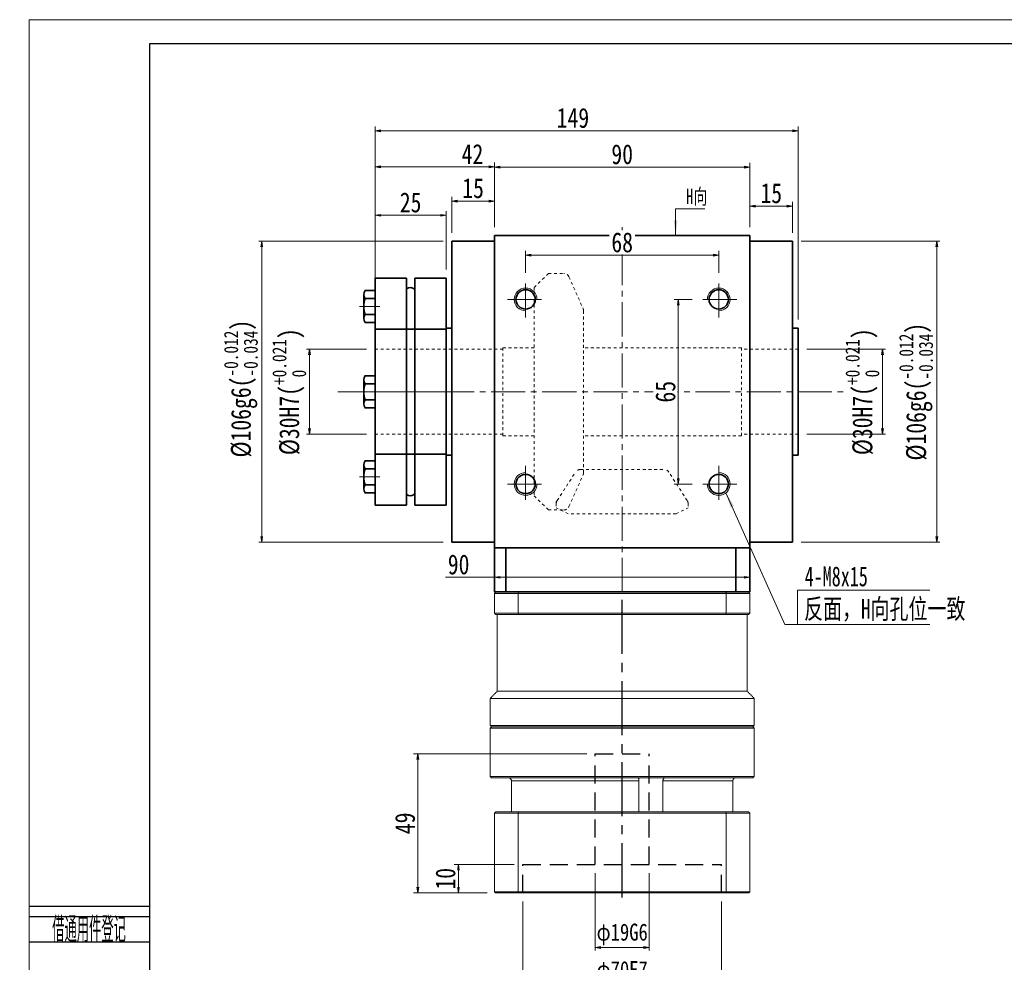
# Model space of a CAD drawing. Header units: millimetres. Extents: x -34 to 692, y -32 to 472.
# Tile 2 of 3: x -34 to 313, y 140 to 472. Entities that reach past the tile are written whole.
import ezdxf
from ezdxf.enums import TextEntityAlignment as Align

# ---------------------------------------------------------------- set-up
doc = ezdxf.new("R2010")
doc.units = ezdxf.units.MM
doc.set_wipeout_variables(frame=1)
for name, pattern in [('CENTER2', [28.575, 19.05, -3.175, 3.175, -3.175]), ('DASHED2', [9.525, 6.35, -3.175]), ('点画线', [18, 12, -2, 2, -2]), ('虚线', [2, 1, -1])]:
    doc.linetypes.add(name, pattern=pattern)
for name, color, linetype in [('2细线层', 4, 'Continuous'), ('3中心线层', 1, 'CENTER2'), ('4虚线层', 6, 'DASHED2'), ('6文字层', 3, 'Continuous')]:
    doc.layers.add(name, color=color, linetype=linetype)
for name, color, linetype, lineweight in [('EB0', 7, 'Continuous', 35), ('中心线层', 1, '点画线', 18), ('图框_外框线', 7, 'Continuous', 18), ('尺寸线层', 3, 'Continuous', 18), ('粗实线层', 7, 'Continuous', 35), ('虚线层', 6, '虚线', 18)]:
    doc.layers.add(name, color=color, linetype=linetype, lineweight=lineweight)
doc.styles.add('PC_TEXTSTYLE', font='ISOCP.SHX', dxfattribs={"width": 0.707, "bigfont": 'GBCBIG.SHX'})
doc.styles.get("Standard").update_dxf_attribs({"font": 'SimSun.ttf'})
doc.styles.add('宋体', font='SimSun.ttf', dxfattribs={"width": 0.8})
doc.styles.add('标准', font='txt', dxfattribs={"width": 0.667})
doc.dimstyles.new('A水平标注$0', dxfattribs={"dimtxt": 3.5, "dimasz": 2, "dimexe": 1.5, "dimexo": 3, "dimgap": 1.1, "dimtad": 1, "dimtoh": 1, "dimdec": 4, "dimdsep": 46, "dimtxsty": '宋体', "dimblk": 'OPEN', "dimcen": 3, "dimclrd": 3, "dimclre": 3, "dimclrt": 6, "dimadec": 0, "dimazin": 0, "dimtm": 1e-09, "dimtfac": 1, "dimtdec": 4, "dimtix": 1, "dimtmove": 0, "dimatfit": 3, "dimldrblk": 'OPEN', "dimfxl": 0, "dimlwd": 13, "dimlwe": 13, "dimarcsym": 0})
doc.dimstyles.new('D直径标注φ25', dxfattribs={"dimtxt": 3.5, "dimasz": 2, "dimexe": 1, "dimexo": 3, "dimtad": 1, "dimtoh": 1, "dimdec": 1, "dimdsep": 46, "dimtxsty": '宋体', "dimblk": 'OPEN', "dimcen": 3, "dimclrd": 3, "dimclre": 3, "dimclrt": 130, "dimadec": 0, "dimazin": 0, "dimtm": 1e-09, "dimtfac": 1, "dimtdec": 1, "dimtmove": 0, "dimatfit": 0, "dimldrblk": 'OPEN', "dimfxl": 0, "dimlwd": 13, "dimlwe": 13, "dimarcsym": 0})

# ---------------------------------------------------------------- blocks, each defined once
blk = doc.blocks.new('*X6')
at = {"layer": '中心线层', "linetype": '点画线', "lineweight": 18}
blk.add_line((-5.5, 0), (1.6, 0), dxfattribs=at)
at = {"layer": '粗实线层'}
for p, q in [((-4, 4.23), (-4, -4.23)), ((-3.57, 5.65), (0, 5.65)), ((0, 5.65), (0, -5.65)), ((0, 3.5), (0, -3.5)), ((-4, 0), (-4, -3.5)), ((-3.57, 2.82), (0, 2.82)), ((0, -2.82), (-3.57, -2.82)), ((-3.57, -5.65), (0, -5.65))]:
    blk.add_line(p, q, dxfattribs=at)
for centre, radius, start, end in [((-1.48, 4.23), 2.52, 145.8762, 214.1238), ((5, 0), 9.02, 161.76, 198.24), ((-1.48, -4.23), 2.52, 145.8762, 214.1238)]:
    blk.add_arc(centre, radius, start, end, dxfattribs=at)
blk = doc.blocks.new('343gh_1')
at = {"layer": '粗实线层'}
for p, q in [((-14, 40), (-25, 40)), ((-14, 40), (-14, -40)), ((-11, 40), (-11, -40)), ((0, 40), (-11, 40)), ((0, -40), (0, 40)), ((-25, -40), (-14, -40)), ((-11, -40), (0, -40))]:
    blk.add_line(p, q, dxfattribs=at)
at = {"layer": '粗实线层', "color": 6, "linetype": '虚线', "lineweight": 18}
for p, q in [((-25, 22), (0, 22)), ((-25, -22), (0, -22))]:
    blk.add_line(p, q, dxfattribs=at)
at = {"layer": '粗实线层'}
for centre, start, end in [((-12.61, 34.48), 43.1173, 129.3024), ((-12.61, -34.48), 230.6976, 316.8827)]:
    blk.add_arc(centre, 2.2, start, end, dxfattribs=at)
blk.add_wipeout([(-25, 0), (-25, 0.82), (-25, 2.82), (-25, 5.65), (-28.57, 5.65), (-28.57, 5.65), (-28.89, 4.97), (-29, 4.23), (-29, 4.23), (-29, 0.82), (-29, 0.6), (-29, 0.6), (-29.02, 0), (-29.02, 0), (-29.02, 0), (-29, -0.6), (-29, -0.6), (-29, -4.23), (-29, -4.23), (-28.89, -4.97), (-28.57, -5.65), (-28.57, -5.65), (-25, -5.65), (-25, -2.82)]).dxf.layer = '粗实线层'
at = {"layer": '中心线层'}
blk.add_line((2.67, 0), (-28, 0), dxfattribs=at)
at = {"layer": '粗实线层'}
blk.add_line((-25, 40), (-25, -40), dxfattribs=at)
blk.add_blockref('*X6', (-25, 0), dxfattribs=at)
for points in [[(-25, 30), (-25, 30.82), (-25, 32.82), (-25, 35.65), (-28.57, 35.65), (-28.57, 35.65), (-28.89, 34.97), (-29, 34.23), (-29, 34.23), (-29, 30.82), (-29, 30.6), (-29, 30.6), (-29.02, 30), (-29.02, 30), (-29.02, 30), (-29, 29.4), (-29, 29.4), (-29, 25.77), (-29, 25.77), (-28.89, 25.03), (-28.57, 24.35), (-28.57, 24.35), (-25, 24.35), (-25, 27.18)], [(-25, -30), (-25, -29.18), (-25, -27.18), (-25, -24.35), (-28.57, -24.35), (-28.57, -24.35), (-28.89, -25.03), (-29, -25.77), (-29, -25.77), (-29, -29.18), (-29, -29.4), (-29, -29.4), (-29.02, -30), (-29.02, -30), (-29.02, -30), (-29, -30.6), (-29, -30.6), (-29, -34.23), (-29, -34.23), (-28.89, -34.97), (-28.57, -35.65), (-28.57, -35.65), (-25, -35.65), (-25, -32.82)]]:
    blk.add_wipeout(points).dxf.layer = '粗实线层'
for p in [(-25, 30), (-25, -30)]:
    blk.add_blockref('*X6', p, dxfattribs=at)
blk = doc.blocks.new('_Open')
at = {"color": 0, "linetype": 'ByBlock', "lineweight": -2}
for p, q in [((-1, 0.17), (0, 0)), ((-1, -0.17), (0, 0)), ((0, 0), (-1, 0))]:
    blk.add_line(p, q, dxfattribs=at)
blk = doc.blocks.new('*D11')
at = {"layer": 'Defpoints', "color": 0, "transparency": 16777216}
for p in [(212, 388.93), (144, 379.77), (212, 379.77)]:
    blk.add_point(p, dxfattribs=at)
at = {"layer": '尺寸线层', "color": 3, "lineweight": 13, "transparency": 16777216}
for p, q in [((144, 382.77), (144, 390.43)), ((146, 388.93), (210, 388.93)), ((212, 382.77), (212, 390.43))]:
    blk.add_line(p, q, dxfattribs=at)
at = {"layer": '尺寸线层', "color": 3, "lineweight": 13, "transparency": 16777216, "xscale": 2, "yscale": 2, "zscale": 2, "rotation": 180}
blk.add_blockref('_Open', (144, 388.93), dxfattribs=at)
at = {"layer": '尺寸线层', "color": 3, "lineweight": 13, "transparency": 16777216, "xscale": 2, "yscale": 2, "zscale": 2}
blk.add_blockref('_Open', (212, 388.93), dxfattribs=at)
at = {"layer": '尺寸线层', "color": 6, "transparency": 16777216, "insert": (178, 393.43), "char_height": 7, "attachment_point": 5, "style": '宋体', "bg_fill": 3, "box_fill_scale": 1.1, "bg_fill_color": 256, "bg_fill_true_color": 13158600, "bg_fill_transparency": 0}
blk.add_mtext('68', dxfattribs=at)
blk = doc.blocks.new('*D12')
at = {"layer": 'Defpoints', "color": 0, "transparency": 16777216}
for p in [(205.6, 373.37), (197.76, 308.37), (205.6, 308.37)]:
    blk.add_point(p, dxfattribs=at)
at = {"layer": '尺寸线层', "color": 3, "lineweight": 13, "transparency": 16777216}
for p, q in [((202.6, 373.37), (196.26, 373.37)), ((197.76, 371.37), (197.76, 310.37)), ((202.6, 308.37), (196.26, 308.37))]:
    blk.add_line(p, q, dxfattribs=at)
at = {"layer": '尺寸线层', "color": 3, "lineweight": 13, "transparency": 16777216, "xscale": 2, "yscale": 2, "zscale": 2}
for p, rotation in [((197.76, 373.37), 90), ((197.76, 308.37), 270)]:
    blk.add_blockref('_Open', p, dxfattribs=dict(at, rotation=rotation))
at = {"layer": '尺寸线层', "color": 6, "transparency": 16777216, "insert": (193.26, 340.87), "char_height": 7, "attachment_point": 5, "rotation": 90, "style": '宋体', "bg_fill": 3, "box_fill_scale": 1.1, "bg_fill_color": 256, "bg_fill_true_color": 13158600, "bg_fill_transparency": 0}
blk.add_mtext('65', dxfattribs=at)
blk = doc.blocks.new('*D13')
at = {"layer": 'Defpoints', "color": 0, "transparency": 16777216}
for p in [(238, 393.87), (238, 287.87), (288.81, 287.87)]:
    blk.add_point(p, dxfattribs=at)
at = {"layer": '尺寸线层', "color": 3, "lineweight": 13, "transparency": 16777216}
for p, q in [((241, 393.87), (289.81, 393.87)), ((288.81, 391.87), (288.81, 289.87)), ((241, 287.87), (289.81, 287.87))]:
    blk.add_line(p, q, dxfattribs=at)
at = {"layer": '尺寸线层', "color": 3, "lineweight": 13, "transparency": 16777216, "xscale": 2, "yscale": 2, "zscale": 2}
for p, rotation in [((288.81, 393.87), 90), ((288.81, 287.87), 270)]:
    blk.add_blockref('_Open', p, dxfattribs=dict(at, rotation=rotation))
at = {"layer": '尺寸线层', "color": 130, "transparency": 16777216, "insert": (281.48, 340.87), "char_height": 7, "attachment_point": 5, "rotation": 90, "style": '宋体'}
blk.add_mtext('{\\A1;\\A1;%%C106g6({\\H0.707107x;\\S-0.012^ -0.034;})}', dxfattribs=at)
blk = doc.blocks.new('*D14')
at = {"layer": 'Defpoints', "color": 0, "transparency": 16777216}
for p in [(91, 355.87), (67.85, 325.87), (91, 325.87)]:
    blk.add_point(p, dxfattribs=at)
at = {"layer": '尺寸线层', "color": 3, "lineweight": 13, "transparency": 16777216}
for p, q in [((88, 355.87), (66.85, 355.87)), ((67.85, 353.87), (67.85, 327.87)), ((88, 325.87), (66.85, 325.87))]:
    blk.add_line(p, q, dxfattribs=at)
at = {"layer": '尺寸线层', "color": 3, "lineweight": 13, "transparency": 16777216, "xscale": 2, "yscale": 2, "zscale": 2}
for p, rotation in [((67.85, 355.87), 90), ((67.85, 325.87), 270)]:
    blk.add_blockref('_Open', p, dxfattribs=dict(at, rotation=rotation))
at = {"layer": '尺寸线层', "color": 130, "transparency": 16777216, "insert": (60.74, 340.87), "char_height": 7, "attachment_point": 5, "rotation": 90, "style": '宋体'}
blk.add_mtext('{\\A1;\\A1;%%C30H7({\\H0.707107x;\\S+0.021^  0;})}', dxfattribs=at)
blk = doc.blocks.new('*D15')
at = {"layer": 'Defpoints', "color": 0, "transparency": 16777216}
for p in [(118, 393.87), (51.05, 287.87), (118, 287.87)]:
    blk.add_point(p, dxfattribs=at)
at = {"layer": '尺寸线层', "color": 3, "lineweight": 13, "transparency": 16777216}
for p, q in [((115, 393.87), (50.05, 393.87)), ((51.05, 391.87), (51.05, 289.87)), ((115, 287.87), (50.05, 287.87))]:
    blk.add_line(p, q, dxfattribs=at)
at = {"layer": '尺寸线层', "color": 3, "lineweight": 13, "transparency": 16777216, "xscale": 2, "yscale": 2, "zscale": 2}
for p, rotation in [((51.05, 393.87), 90), ((51.05, 287.87), 270)]:
    blk.add_blockref('_Open', p, dxfattribs=dict(at, rotation=rotation))
at = {"layer": '尺寸线层', "color": 130, "transparency": 16777216, "insert": (43.72, 341.95), "char_height": 7, "attachment_point": 5, "rotation": 90, "style": '宋体'}
blk.add_mtext('{\\A1;\\A1;%%C106g6({\\H0.707107x;\\S-0.012^ -0.034;})}', dxfattribs=at)
blk = doc.blocks.new('*D16')
at = {"layer": 'Defpoints', "color": 0, "transparency": 16777216}
for p in [(223, 419.96), (133, 395.87), (223, 395.87)]:
    blk.add_point(p, dxfattribs=at)
at = {"layer": '尺寸线层', "color": 3, "lineweight": 13, "transparency": 16777216}
for p, q in [((133, 398.87), (133, 421.46)), ((135, 419.96), (221, 419.96)), ((223, 398.87), (223, 421.46))]:
    blk.add_line(p, q, dxfattribs=at)
at = {"layer": '尺寸线层', "color": 3, "lineweight": 13, "transparency": 16777216, "xscale": 2, "yscale": 2, "zscale": 2, "rotation": 180}
blk.add_blockref('_Open', (133, 419.96), dxfattribs=at)
at = {"layer": '尺寸线层', "color": 3, "lineweight": 13, "transparency": 16777216, "xscale": 2, "yscale": 2, "zscale": 2}
blk.add_blockref('_Open', (223, 419.96), dxfattribs=at)
at = {"layer": '尺寸线层', "color": 6, "transparency": 16777216, "insert": (178, 424.46), "char_height": 7, "attachment_point": 5, "style": '宋体', "bg_fill": 3, "box_fill_scale": 1.1, "bg_fill_color": 256, "bg_fill_true_color": 13158600, "bg_fill_transparency": 0}
blk.add_mtext('90', dxfattribs=at)
blk = doc.blocks.new('*D17')
at = {"layer": 'Defpoints', "color": 0, "transparency": 16777216}
for p in [(238, 406.24), (223, 395.87), (238, 393.87)]:
    blk.add_point(p, dxfattribs=at)
at = {"layer": '尺寸线层', "color": 3, "lineweight": 13, "transparency": 16777216}
for p, q in [((223, 398.87), (223, 407.74)), ((225, 406.24), (236, 406.24)), ((238, 396.87), (238, 407.74))]:
    blk.add_line(p, q, dxfattribs=at)
at = {"layer": '尺寸线层', "color": 3, "lineweight": 13, "transparency": 16777216, "xscale": 2, "yscale": 2, "zscale": 2, "rotation": 180}
blk.add_blockref('_Open', (223, 406.24), dxfattribs=at)
at = {"layer": '尺寸线层', "color": 3, "lineweight": 13, "transparency": 16777216, "xscale": 2, "yscale": 2, "zscale": 2}
blk.add_blockref('_Open', (238, 406.24), dxfattribs=at)
at = {"layer": '尺寸线层', "color": 6, "transparency": 16777216, "insert": (230.5, 410.74), "char_height": 7, "attachment_point": 5, "style": '宋体', "bg_fill": 3, "box_fill_scale": 1.1, "bg_fill_color": 256, "bg_fill_true_color": 13158600, "bg_fill_transparency": 0}
blk.add_mtext('15', dxfattribs=at)
blk = doc.blocks.new('*D18')
at = {"layer": 'Defpoints', "color": 0, "transparency": 16777216}
for p in [(118, 408), (133, 395.87), (118, 393.87)]:
    blk.add_point(p, dxfattribs=at)
at = {"layer": '尺寸线层', "color": 3, "lineweight": 13, "transparency": 16777216}
for p, q in [((118, 396.87), (118, 409.5)), ((133, 398.87), (133, 409.5)), ((131, 408), (120, 408))]:
    blk.add_line(p, q, dxfattribs=at)
at = {"layer": '尺寸线层', "color": 3, "lineweight": 13, "transparency": 16777216, "xscale": 2, "yscale": 2, "zscale": 2, "rotation": 180}
blk.add_blockref('_Open', (118, 408), dxfattribs=at)
at = {"layer": '尺寸线层', "color": 3, "lineweight": 13, "transparency": 16777216, "xscale": 2, "yscale": 2, "zscale": 2}
blk.add_blockref('_Open', (133, 408), dxfattribs=at)
at = {"layer": '尺寸线层', "color": 6, "transparency": 16777216, "insert": (125.5, 412.5), "char_height": 7, "attachment_point": 5, "style": '宋体', "bg_fill": 3, "box_fill_scale": 1.1, "bg_fill_color": 256, "bg_fill_true_color": 13158600, "bg_fill_transparency": 0}
blk.add_mtext('15', dxfattribs=at)
blk = doc.blocks.new('*D19')
at = {"layer": 'Defpoints', "color": 0, "transparency": 16777216}
for p in [(91, 420.07), (133, 395.87), (91, 363.27)]:
    blk.add_point(p, dxfattribs=at)
at = {"layer": '尺寸线层', "color": 3, "lineweight": 13, "transparency": 16777216}
for p, q in [((91, 366.27), (91, 421.57)), ((131, 420.07), (93, 420.07)), ((133, 398.87), (133, 421.57))]:
    blk.add_line(p, q, dxfattribs=at)
at = {"layer": '尺寸线层', "color": 3, "lineweight": 13, "transparency": 16777216, "xscale": 2, "yscale": 2, "zscale": 2, "rotation": 180}
blk.add_blockref('_Open', (91, 420.07), dxfattribs=at)
at = {"layer": '尺寸线层', "color": 3, "lineweight": 13, "transparency": 16777216, "xscale": 2, "yscale": 2, "zscale": 2}
blk.add_blockref('_Open', (133, 420.07), dxfattribs=at)
at = {"layer": '尺寸线层', "color": 6, "transparency": 16777216, "insert": (125.28, 424.57), "char_height": 7, "attachment_point": 5, "style": '宋体', "bg_fill": 3, "box_fill_scale": 1.1, "bg_fill_color": 256, "bg_fill_true_color": 13158600, "bg_fill_transparency": 0}
blk.add_mtext('42', dxfattribs=at)
blk = doc.blocks.new('*D20')
at = {"layer": 'Defpoints', "color": 0, "transparency": 16777216}
for p in [(91, 432.76), (91, 363.27), (240, 363.27)]:
    blk.add_point(p, dxfattribs=at)
at = {"layer": '尺寸线层', "color": 3, "lineweight": 13, "transparency": 16777216}
for p, q in [((91, 366.27), (91, 434.26)), ((240, 366.27), (240, 434.26)), ((238, 432.76), (93, 432.76))]:
    blk.add_line(p, q, dxfattribs=at)
at = {"layer": '尺寸线层', "color": 3, "lineweight": 13, "transparency": 16777216, "xscale": 2, "yscale": 2, "zscale": 2, "rotation": 180}
blk.add_blockref('_Open', (91, 432.76), dxfattribs=at)
at = {"layer": '尺寸线层', "color": 3, "lineweight": 13, "transparency": 16777216, "xscale": 2, "yscale": 2, "zscale": 2}
blk.add_blockref('_Open', (240, 432.76), dxfattribs=at)
at = {"layer": '尺寸线层', "color": 6, "transparency": 16777216, "insert": (160.65, 437.26), "char_height": 7, "attachment_point": 5, "style": '宋体', "bg_fill": 3, "box_fill_scale": 1.1, "bg_fill_color": 256, "bg_fill_true_color": 13158600, "bg_fill_transparency": 0}
blk.add_mtext('149', dxfattribs=at)
blk = doc.blocks.new('*X7')
at = {"layer": '尺寸线层', "linetype": 'Continuous'}
blk.add_hatch(color=0, dxfattribs=at).paths.add_polyline_path([(-1.02, -9.39), (-1.69, -3.99), (-0.34, -3.99)], flags=0)
at = {"layer": '尺寸线层', "color": 0, "linetype": 'Continuous'}
blk.add_line((-1.02, -9.39), (-1.02, 0), dxfattribs=at)
at = {"layer": '尺寸线层', "color": 0}
for p, q in [((-1.02, 0), (0, 0)), ((0, 0), (9.3, 0)), ((0, 0), (0, 0))]:
    blk.add_line(p, q, dxfattribs=at)
at = {"layer": '尺寸线层', "color": 0, "insert": (2.7, 1.08), "char_height": 5.4, "width": 13.1923, "attachment_point": 7, "line_spacing_factor": 1.15057, "style": '标准'}
blk.add_mtext('\\T1.1;H向', dxfattribs=at)
blk = doc.blocks.new('*D24')
at = {"layer": 'Defpoints', "color": 0, "transparency": 16777216}
for p in [(133, 279.32), (223, 276.86), (223, 275.51)]:
    blk.add_point(p, dxfattribs=at)
at = {"layer": '尺寸线层', "color": 3, "lineweight": 13, "transparency": 16777216}
for p, q in [((133, 275.51), (115.77, 275.51)), ((133, 276.32), (133, 274.01)), ((221, 275.51), (135, 275.51)), ((223, 273.86), (223, 274.01))]:
    blk.add_line(p, q, dxfattribs=at)
at = {"layer": '尺寸线层', "color": 3, "lineweight": 13, "transparency": 16777216, "xscale": 2, "yscale": 2, "zscale": 2, "rotation": 180}
blk.add_blockref('_Open', (133, 275.51), dxfattribs=at)
at = {"layer": '尺寸线层', "color": 3, "lineweight": 13, "transparency": 16777216, "xscale": 2, "yscale": 2, "zscale": 2}
blk.add_blockref('_Open', (223, 275.51), dxfattribs=at)
at = {"layer": '尺寸线层', "color": 6, "transparency": 16777216, "insert": (120.4, 280.01), "char_height": 7, "attachment_point": 5, "style": '宋体'}
blk.add_mtext('90', dxfattribs=at)
blk = doc.blocks.new('*D25')
at = {"layer": 'Defpoints', "color": 0, "transparency": 16777216}
for p in [(116, 402.99), (91, 380.87), (116, 380.87)]:
    blk.add_point(p, dxfattribs=at)
at = {"layer": '尺寸线层', "color": 3, "lineweight": 13, "transparency": 16777216}
for p, q in [((91, 383.87), (91, 404.49)), ((93, 402.99), (114, 402.99)), ((116, 383.87), (116, 404.49))]:
    blk.add_line(p, q, dxfattribs=at)
at = {"layer": '尺寸线层', "color": 3, "lineweight": 13, "transparency": 16777216, "xscale": 2, "yscale": 2, "zscale": 2, "rotation": 180}
blk.add_blockref('_Open', (91, 402.99), dxfattribs=at)
at = {"layer": '尺寸线层', "color": 3, "lineweight": 13, "transparency": 16777216, "xscale": 2, "yscale": 2, "zscale": 2}
blk.add_blockref('_Open', (116, 402.99), dxfattribs=at)
at = {"layer": '尺寸线层', "color": 6, "transparency": 16777216, "insert": (103.5, 407.49), "char_height": 7, "attachment_point": 5, "style": '宋体', "bg_fill": 3, "box_fill_scale": 1.1, "bg_fill_color": 256, "bg_fill_true_color": 13158600, "bg_fill_transparency": 0}
blk.add_mtext('25', dxfattribs=at)
blk = doc.blocks.new('*D26')
at = {"layer": 'Defpoints', "color": 0, "transparency": 16777216}
for p in [(240, 355.87), (240, 325.87), (269.67, 325.87)]:
    blk.add_point(p, dxfattribs=at)
at = {"layer": '尺寸线层', "color": 3, "lineweight": 13, "transparency": 16777216}
for p, q in [((243, 355.87), (270.67, 355.87)), ((269.67, 353.87), (269.67, 327.87)), ((243, 325.87), (270.67, 325.87))]:
    blk.add_line(p, q, dxfattribs=at)
at = {"layer": '尺寸线层', "color": 3, "lineweight": 13, "transparency": 16777216, "xscale": 2, "yscale": 2, "zscale": 2}
for p, rotation in [((269.67, 355.87), 90), ((269.67, 325.87), 270)]:
    blk.add_blockref('_Open', p, dxfattribs=dict(at, rotation=rotation))
at = {"layer": '尺寸线层', "color": 130, "transparency": 16777216, "insert": (262.57, 340.87), "char_height": 7, "attachment_point": 5, "rotation": 90, "style": '宋体'}
blk.add_mtext('{\\A1;\\A1;%%C30H7({\\H0.707107x;\\S+0.021^  0;})}', dxfattribs=at)
blk = doc.blocks.new('*D35')
at = {"color": 3, "lineweight": 13, "transparency": 16777216}
for p, q in [((143, 161.37), (143, 130.92)), ((213, 161.37), (213, 130.92)), ((145, 131.92), (211, 131.92))]:
    blk.add_line(p, q, dxfattribs=at)
at = {"layer": 'Defpoints', "color": 0, "transparency": 16777216}
for p in [(143, 164.37), (213, 164.37), (213, 131.92)]:
    blk.add_point(p, dxfattribs=at)
at = {"color": 3, "lineweight": 13, "transparency": 16777216, "xscale": 2, "yscale": 2, "zscale": 2, "rotation": 180}
blk.add_blockref('_Open', (143, 131.92), dxfattribs=at)
at = {"color": 3, "lineweight": 13, "transparency": 16777216, "xscale": 2, "yscale": 2, "zscale": 2}
blk.add_blockref('_Open', (213, 131.92), dxfattribs=at)
at = {"color": 130, "transparency": 16777216, "insert": (178, 136.55), "char_height": 6, "attachment_point": 5, "style": '宋体'}
blk.add_mtext('φ70E7', dxfattribs=at)
blk = doc.blocks.new('*D36')
at = {"color": 3, "lineweight": 13, "transparency": 16777216}
for p, q in [((168.5, 171.37), (168.5, 144.12)), ((187.5, 171.37), (187.5, 144.12)), ((170.5, 145.12), (185.5, 145.12))]:
    blk.add_line(p, q, dxfattribs=at)
at = {"layer": 'Defpoints', "color": 0, "transparency": 16777216}
for p in [(168.5, 174.37), (187.5, 174.37), (187.5, 145.12)]:
    blk.add_point(p, dxfattribs=at)
at = {"color": 3, "lineweight": 13, "transparency": 16777216, "xscale": 2, "yscale": 2, "zscale": 2, "rotation": 180}
blk.add_blockref('_Open', (168.5, 145.12), dxfattribs=at)
at = {"color": 3, "lineweight": 13, "transparency": 16777216, "xscale": 2, "yscale": 2, "zscale": 2}
blk.add_blockref('_Open', (187.5, 145.12), dxfattribs=at)
at = {"color": 130, "transparency": 16777216, "insert": (178, 149.76), "char_height": 6, "attachment_point": 5, "style": '宋体'}
blk.add_mtext('φ19G6', dxfattribs=at)
blk = doc.blocks.new('*D37')
at = {"layer": 'Defpoints', "color": 0, "transparency": 16777216}
for p in [(143, 174.37), (120.3, 164.37), (133.4, 164.37)]:
    blk.add_point(p, dxfattribs=at)
at = {"layer": '粗实线层', "color": 3, "lineweight": 13, "transparency": 16777216}
for p, q in [((140, 174.37), (118.8, 174.37)), ((120.3, 172.37), (120.3, 166.37)), ((130.4, 164.37), (118.8, 164.37))]:
    blk.add_line(p, q, dxfattribs=at)
at = {"layer": '粗实线层', "color": 3, "lineweight": 13, "transparency": 16777216, "xscale": 2, "yscale": 2, "zscale": 2}
for p, rotation in [((120.3, 174.37), 90), ((120.3, 164.37), 270)]:
    blk.add_blockref('_Open', p, dxfattribs=dict(at, rotation=rotation))
at = {"layer": '粗实线层', "color": 6, "transparency": 16777216, "insert": (115.8, 169.37), "char_height": 7, "attachment_point": 5, "rotation": 90, "style": '宋体', "bg_fill": 3, "box_fill_scale": 1.1, "bg_fill_color": 256, "bg_fill_true_color": 13158600, "bg_fill_transparency": 0}
blk.add_mtext('10', dxfattribs=at)
blk = doc.blocks.new('*D38')
at = {"layer": 'Defpoints', "color": 0, "transparency": 16777216}
for p in [(168.5, 213.37), (106.05, 164.37), (133.4, 164.37)]:
    blk.add_point(p, dxfattribs=at)
at = {"layer": '粗实线层', "color": 3, "lineweight": 13, "transparency": 16777216}
for p, q in [((165.5, 213.37), (104.55, 213.37)), ((106.05, 211.37), (106.05, 166.37)), ((130.4, 164.37), (104.55, 164.37))]:
    blk.add_line(p, q, dxfattribs=at)
at = {"layer": '粗实线层', "color": 3, "lineweight": 13, "transparency": 16777216, "xscale": 2, "yscale": 2, "zscale": 2}
for p, rotation in [((106.05, 213.37), 90), ((106.05, 164.37), 270)]:
    blk.add_blockref('_Open', p, dxfattribs=dict(at, rotation=rotation))
at = {"layer": '粗实线层', "color": 6, "transparency": 16777216, "insert": (101.55, 188.87), "char_height": 7, "attachment_point": 5, "rotation": 90, "style": '宋体', "bg_fill": 3, "box_fill_scale": 1.1, "bg_fill_color": 256, "bg_fill_true_color": 13158600, "bg_fill_transparency": 0}
blk.add_mtext('49', dxfattribs=at)

msp = doc.modelspace()

# ---------------------------------------------------------------- hatches: boundary and pattern name
at = {"layer": '尺寸线层', "linetype": 'Continuous'}
msp.add_hatch(color=0, dxfattribs=at).paths.add_polyline_path([(214.5531, 305.29303), (217.37108, 300.63743), (216.13838, 300.08702)], flags=0)

# ---------------------------------------------------------------- linework, layer by layer
at = {"color": 7, "linetype": 'Continuous', "lineweight": 15}
for p, q in [((132.99844, 269.87214), (141.40609, 269.87214)), ((132.99844, 262.87214), (132.99844, 269.87214)), ((141.58416, 270.37214), (133.49844, 270.37214)), ((141.40609, 269.87214), (214.59079, 269.87214)), ((141.40609, 269.87214), (141.40609, 262.87214)), ((214.41272, 270.37214), (141.58416, 270.37214)), ((222.49844, 270.37214), (214.41272, 270.37214)), ((214.59079, 269.87214), (222.99844, 269.87214)), ((214.59079, 262.87214), (214.59079, 269.87214)), ((222.99844, 269.87214), (222.99844, 262.87214)), ((141.40609, 262.87214), (132.99844, 262.87214)), ((133.49844, 262.37214), (141.58416, 262.37214)), ((214.59079, 262.87214), (141.40609, 262.87214)), ((141.58416, 262.37214), (214.41272, 262.37214)), ((214.41272, 262.37214), (222.49844, 262.37214)), ((222.99844, 262.87214), (214.59079, 262.87214)), ((224.49844, 232.87214), (131.49844, 232.87214)), ((221.99844, 235.37214), (133.99844, 235.37214)), ((224.49844, 223.37214), (131.49844, 223.37214)), ((131.49844, 222.37214), (177.99844, 222.37214)), ((177.99844, 222.87214), (131.99844, 222.87214)), ((131.99844, 222.87214), (223.99844, 222.87214)), ((223.99844, 222.87214), (177.99844, 222.87214)), ((177.99844, 222.37214), (224.49844, 222.37214)), ((224.49844, 205.37214), (131.49844, 205.37214)), ((131.99844, 204.87214), (223.99844, 204.87214)), ((138.99767, 203.87214), (183.82687, 203.87214)), ((138.99767, 192.87214), (138.99767, 203.87214)), ((183.82687, 203.87214), (183.82687, 192.87214)), ((192.35829, 192.87214), (192.35829, 203.87214)), ((192.35829, 203.87214), (216.99921, 203.87214)), ((216.99921, 203.87214), (216.99921, 192.87214)), ((132.99844, 192.47214), (141.40609, 192.47214)), ((132.99844, 192.47214), (132.99844, 164.77214)), ((141.54847, 192.87214), (133.39844, 192.87214)), ((141.40609, 192.47214), (141.40609, 164.77214)), ((141.40609, 192.47214), (214.59079, 192.47214)), ((214.44841, 192.87214), (141.54847, 192.87214)), ((222.59844, 192.87214), (214.44841, 192.87214)), ((214.59079, 192.47214), (214.59079, 164.77214)), ((214.59079, 192.47214), (222.99844, 192.47214)), ((222.99844, 192.47214), (222.99844, 164.77214)), ((141.40609, 164.77214), (132.99844, 164.77214)), ((133.39844, 164.37214), (141.54847, 164.37214)), ((214.59079, 164.77214), (141.40609, 164.77214)), ((141.54847, 164.37214), (214.44841, 164.37214)), ((214.44841, 164.37214), (222.59844, 164.37214)), ((222.99844, 164.77214), (214.59079, 164.77214))]:
    msp.add_line(p, q, dxfattribs=at)
for points in [[(133.49844, 270.37214), (132.99844, 269.87214)], [(141.58416, 270.37214), (141.40609, 269.87214)], [(214.41272, 270.37214), (214.59079, 269.87214)], [(222.49844, 270.37214), (222.99844, 269.87214)], [(132.99844, 262.87214), (133.49844, 262.37214)], [(133.99844, 235.37214), (133.99844, 262.37214)], [(141.40609, 262.87214), (141.58416, 262.37214)], [(214.59079, 262.87214), (214.41272, 262.37214)], [(221.99844, 262.37214), (221.99844, 235.37214)], [(222.49844, 262.37214), (222.99844, 262.87214)], [(131.49844, 232.87214), (133.99844, 235.37214)], [(131.49844, 223.37214), (131.49844, 232.87214)], [(221.99844, 235.37214), (224.49844, 232.87214)], [(224.49844, 232.87214), (224.49844, 223.37214)], [(131.99844, 222.87214), (131.49844, 223.37214)], [(131.49844, 222.37214), (131.99844, 222.87214)], [(131.49844, 205.37214), (131.49844, 222.37214)], [(224.49844, 223.37214), (223.99844, 222.87214)], [(223.99844, 222.87214), (224.49844, 222.37214)], [(224.49844, 222.37214), (224.49844, 205.37214)], [(131.99844, 204.87214), (131.49844, 205.37214)], [(224.49844, 205.37214), (223.99844, 204.87214)], [(132.99844, 192.47214), (133.39844, 192.87214)], [(141.40609, 192.47214), (141.54847, 192.87214)], [(214.59079, 192.47214), (214.44841, 192.87214)], [(222.59844, 192.87214), (222.99844, 192.47214)], [(132.99844, 164.77214), (133.39844, 164.37214)], [(141.54847, 164.37214), (141.40609, 164.77214)], [(214.44841, 164.37214), (214.59079, 164.77214)], [(222.59844, 164.37214), (222.99844, 164.77214)]]:
    msp.add_open_spline(points, degree=1, dxfattribs=at)
for points, knots in [([(138.99767, 203.87214), (138.98744, 203.98222), (138.96698, 204.20236), (138.8074, 204.49726), (138.56818, 204.72518), (138.2907, 204.85293), (138.10019, 204.86656), (138.02221, 204.87214)], [0, 0, 0, 0, 0.324175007, 0.648284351, 0.979229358, 1.316860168, 1.550819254, 1.550819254, 1.550819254, 1.550819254]), ([(183.79685, 204.74862), (183.79638, 204.74114), (183.79341, 204.69406), (183.80605, 204.51087), (183.82222, 204.21787), (183.82532, 203.9874), (183.82687, 203.87214)], [0, 0, 0, 0, 0.0513915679, 0.3237471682, 0.6004135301, 0.8771995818, 0.8771995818, 0.8771995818, 0.8771995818]), ([(192.35829, 203.87214), (192.36491, 203.98222), (192.37817, 204.20236), (192.47751, 204.49726), (192.61395, 204.72518), (192.75561, 204.85293), (192.83813, 204.86656), (192.87191, 204.87214)], [0, 0, 0, 0, 0.251379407, 0.502707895, 0.759337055, 1.021150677, 1.202572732, 1.202572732, 1.202572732, 1.202572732]), ([(217.97467, 204.87214), (217.95777, 204.87186), (217.83246, 204.86979), (217.60023, 204.81646), (217.31957, 204.64121), (217.11067, 204.37779), (217.01111, 204.10395), (217.00224, 203.93113), (216.99921, 203.87214)], [0, 0, 0, 0, 0.05070556, 0.376081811, 0.704498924, 1.040598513, 1.377079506, 1.551483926, 1.551483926, 1.551483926, 1.551483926])]:
    msp.add_open_spline(points, degree=3, knots=knots, dxfattribs=at)
at = {"layer": '2细线层'}
for p, q in [((-30.57107, 159.71901), (11.55652, 159.71901)), ((-30.57107, 156.12014), (11.55652, 156.12014)), ((-30.57107, 147.12299), (11.55652, 147.12299))]:
    msp.add_line(p, q, dxfattribs=at)
at = {"layer": '3中心线层'}
msp.add_line((178.00193, 162.79455), (177.99985, 270.37214), dxfattribs=at)
at = {"layer": '4虚线层'}
for p, q in [((168.50089, 213.37214), (187.50089, 213.37214)), ((168.50159, 174.37214), (168.50089, 213.37214)), ((187.50159, 174.37214), (187.50089, 213.37214)), ((143.00159, 174.37214), (213.00159, 174.37214)), ((143.00177, 164.37214), (143.00159, 174.37214)), ((213.00177, 164.37214), (213.00159, 174.37214))]:
    msp.add_line(p, q, dxfattribs=at)
at = {"layer": 'EB0'}
for p, q in [((222.99985, 270.37214), (132.99985, 270.37214)), ((217.99985, 270.37214), (222.99985, 270.37214))]:
    msp.add_line(p, q, dxfattribs=at)
at = {"layer": '中心线层'}
for p, q in [((177.99985, 270.37214), (177.99985, 398.87214)), ((143.99985, 366.97214), (143.99985, 379.77214)), ((211.99985, 366.97214), (211.99985, 379.77214)), ((137.59985, 373.37214), (150.39985, 373.37214)), ((218.39985, 373.37214), (205.59985, 373.37214)), ((143.99985, 314.77214), (143.99985, 301.97214)), ((211.99985, 314.77214), (211.99985, 301.97214)), ((137.59985, 308.37214), (150.39985, 308.37214)), ((218.39985, 308.37214), (205.59985, 308.37214))]:
    msp.add_line(p, q, dxfattribs=at)
at = {"layer": '尺寸线层', "color": 0, "linetype": 'Continuous'}
msp.add_line((214.5531, 305.29303), (235.24985, 258.94036), dxfattribs=at)
at = {"layer": '尺寸线层', "color": 0}
for p, q in [((239.73, 271.01972), (286.34081, 271.01972)), ((239.73, 258.94036), (239.73, 271.01972)), ((235.24985, 258.94036), (239.73, 258.94036)), ((239.73, 258.94036), (286.34081, 258.94036))]:
    msp.add_line(p, q, dxfattribs=at)
at = {"layer": '粗实线层'}
for p, q in [((132.99985, 395.87214), (222.99985, 395.87214)), ((132.99985, 285.87214), (132.99985, 395.87214)), ((222.99985, 285.87214), (222.99985, 395.87214)), ((132.99985, 393.87214), (117.99985, 393.87214)), ((222.99985, 393.87214), (237.99985, 393.87214)), ((237.99985, 287.87214), (237.99985, 393.87214)), ((237.99985, 318.47214), (239.99985, 318.47214)), ((117.99985, 287.87214), (132.99985, 287.87214)), ((132.99985, 287.87214), (117.99985, 287.87214)), ((222.99985, 287.87214), (237.99985, 287.87214)), ((132.99985, 285.87214), (222.99985, 285.87214)), ((132.99985, 270.37214), (132.99985, 285.87214)), ((136.99985, 270.37214), (136.99985, 285.87214)), ((217.99985, 270.37214), (217.99985, 285.87214)), ((222.99985, 270.37214), (222.99985, 285.87214))]:
    msp.add_line(p, q, dxfattribs=at)
for centre in [(143.99985, 373.37214), (211.99985, 373.37214), (143.99985, 308.37214), (211.99985, 308.37214)]:
    msp.add_circle(centre, 3.4, dxfattribs=at)
at = {"layer": '粗实线层', "lineweight": 18}
for centre, start, end in [((143.99985, 373.37214), 0, 270), ((211.99985, 373.37214), 270, 180), ((143.99985, 308.37214), 90, 360), ((211.99985, 308.37214), 180, 90)]:
    msp.add_arc(centre, 4, start, end, dxfattribs=at)
at = {"layer": '虚线层'}
for p, q in [((151.99985, 382.51214), (146.99985, 377.51214)), ((151.99985, 382.51214), (157.43301, 382.51214)), ((159.26057, 381.32455), (164.23741, 370.12885)), ((146.99985, 377.51214), (146.99985, 304.23214)), ((164.40985, 369.34382), (164.40985, 312.40046)), ((135.99985, 325.37214), (135.99985, 356.37214)), ((146.99985, 356.37214), (135.99985, 356.37214)), ((219.99985, 356.37214), (164.40985, 356.37214)), ((219.99985, 325.37214), (219.99985, 356.37214)), ((239.99985, 355.87214), (219.99985, 355.87214)), ((146.99985, 325.37214), (135.99985, 325.37214)), ((219.99985, 325.37214), (164.40985, 325.37214)), ((239.99985, 325.87214), (219.99985, 325.87214)), ((155.10688, 302.56756), (161.63503, 312.63285)), ((163.27252, 313.48214), (192.77657, 313.48214)), ((200.89283, 302.56756), (194.36468, 312.63285)), ((159.26057, 300.41973), (164.23741, 311.61543)), ((151.99985, 299.23214), (146.99985, 304.23214)), ((154.78485, 302.07106), (155.10688, 302.56756)), ((154.78485, 302.07106), (154.78485, 301.54014)), ((151.99985, 299.23214), (157.43301, 299.23214)), ((154.78485, 301.54014), (154.78485, 299.98268)), ((159.00563, 297.87214), (154.78485, 299.98268)), ((196.99407, 297.87214), (201.21485, 299.98268)), ((201.21485, 301.54014), (201.21485, 299.98268)), ((196.99407, 297.87214), (159.00563, 297.87214))]:
    msp.add_line(p, q, dxfattribs=at)
for centre, start, end in [((157.43301, 380.51214), 23.9666667, 90), ((162.40985, 369.31644), 360, 23.9666667), ((163.27252, 311.48214), 90, 147.0333333), ((162.40985, 312.42784), 336.0333333, 0), ((192.72718, 311.48214), 32.9666667, 90), ((156.78485, 301.47926), 147.0333333, 180), ((199.21485, 301.47926), 0, 32.9666667), ((157.43301, 301.23214), 270, 336.0333333)]:
    msp.add_arc(centre, 2, start, end, dxfattribs=at)

# ---------------------------------------------------------------- block references
at = {"layer": '粗实线层'}
msp.add_blockref('343gh_1', (115.99985, 340.87214), dxfattribs=at)

# ---------------------------------------------------------------- texts
at = {"layer": '6文字层', "color": 3, "style": 'PC_TEXTSTYLE', "width": 0.667}
msp.add_text('借通用件登记', height=8.99716, dxfattribs=at).set_placement((-9.73572, 151.86014), align=Align.MIDDLE)
at = {"layer": '尺寸线层', "color": 0, "style": '标准', "width": 0.667}
msp.add_text('4-M8x15', height=7, dxfattribs=at).set_placement((242.26534, 272.35035))
at = {"layer": '尺寸线层', "color": 0, "width": 0.7}
msp.add_text('反面，H向孔位一致', height=7, dxfattribs=at).set_placement((242.05953, 260.91522))

# ---------------------------------------------------------------- dimensions: what is measured, and where the dimension line sits
for base, p1, p2, text, picture, middle in [((187.50159, 145.12202), (168.50159, 174.37214), (187.50159, 174.37214), 'φ<>G6', '*D36', (178.00159, 145.12202)), ((213.00177, 131.91885), (143.00177, 164.37214), (213.00177, 164.37214), 'φ<>E7', '*D35', (178.00177, 131.91885))]:
    dim = msp.add_linear_dim(base=base, p1=p1, p2=p2, text=text, dimstyle='D直径标注φ25', override={"dimtxt": 6, "dimgap": 1.5, "dimpost": '<>', "dimtvp": 0.1, "dimtfill": 0})
    dim.commit()
    dim.dimension.update_dxf_attribs({"geometry": picture, "text_midpoint": middle, "dimtype": 160})
at = {"layer": '尺寸线层'}
dim = msp.add_linear_dim(base=(288.80614, 287.87214), p1=(237.99985, 393.87214), p2=(237.99985, 287.87214), angle=270, text='{\\A1;\\A1;%%C106g6({\\H0.707107x;\\S-0.012^ -0.034;})}', dimstyle='D直径标注φ25', override={"dimtxt": 7, "dimgap": 1, "dimpost": 'φ<>', "dimtp": -0.012, "dimtm": 0.034, "dimtdec": 3, "dimtfill": 0}, dxfattribs=at)
dim.commit()
dim.dimension.update_dxf_attribs({"geometry": '*D13', "text_midpoint": (288.80614, 340.87214), "dimtype": 160})
dim = msp.add_linear_dim(base=(222.99985, 275.51138), p1=(132.99985, 279.31622), p2=(222.99985, 276.86113), dimstyle='A水平标注$0', override={"dimtxt": 7, "dimgap": 1, "dimdec": 1, "dimpost": '<>', "dimtvp": 0.1, "dimtfill": 0}, dxfattribs=at)
dim.commit()
dim.dimension.update_dxf_attribs({"geometry": '*D24', "text_midpoint": (120.40117, 275.51138), "dimtype": 160})

# ---------------------------------------------------------------- next in the draw order: linework, layer by layer
at = {"layer": '中心线层'}
msp.add_line((77.85842, 340.87214), (256.59116, 340.87214), dxfattribs=at)
at = {"layer": '粗实线层'}
for p, q in [((117.99985, 287.87214), (117.99985, 393.87214)), ((115.99985, 318.47214), (115.99985, 363.27214)), ((117.99985, 363.27214), (115.99985, 363.27214)), ((90.99985, 318.87214), (115.99985, 318.87214)), ((117.99985, 318.47214), (115.99985, 318.47214))]:
    msp.add_line(p, q, dxfattribs=at)
at = {"layer": '虚线层'}
for p, q in [((135.99985, 355.87214), (90.99985, 355.87214)), ((135.99985, 325.87214), (90.99985, 325.87214))]:
    msp.add_line(p, q, dxfattribs=at)

# ---------------------------------------------------------------- next in the draw order: dimensions: what is measured, and where the dimension line sits
at = {"layer": '尺寸线层'}
dim = msp.add_linear_dim(base=(211.99985, 388.93163), p1=(143.99985, 379.77214), p2=(211.99985, 379.77214), dimstyle='A水平标注$0', override={"dimtxt": 7, "dimgap": 1, "dimdec": 1, "dimpost": '<>', "dimblk": 'Open', "dimtvp": 0.1, "dimtfill": 1, "dimtfillclr": 256}, dxfattribs=at)
dim.commit()
dim.dimension.update_dxf_attribs({"geometry": '*D11', "text_midpoint": (177.99985, 388.93163), "dimtype": 160})
for base, p1, p2, text, override, picture, middle in [((51.05317, 287.87214), (117.99985, 393.87214), (117.99985, 287.87214), '{\\A1;\\A1;%%C106g6({\\H0.707107x;\\S-0.012^ -0.034;})}', {"dimtxt": 7, "dimgap": 1, "dimpost": 'φ<>', "dimtp": -0.012, "dimtm": 0.034, "dimtdec": 3, "dimtfill": 0}, '*D15', (51.05317, 341.95423)), ((67.84841, 325.87214), (90.99985, 355.87214), (90.99985, 325.87214), '{\\A1;\\A1;%%C30H7({\\H0.707107x;\\S+0.021^  0;})}', {"dimtxt": 7, "dimgap": 1, "dimpost": 'φ<>', "dimtp": 0.021, "dimtm": 0, "dimtdec": 3, "dimtfill": 0}, '*D14', (67.84841, 340.87214))]:
    dim = msp.add_linear_dim(base=base, p1=p1, p2=p2, angle=270, text=text, dimstyle='D直径标注φ25', override=override, dxfattribs=at)
    dim.commit()
    dim.dimension.update_dxf_attribs({"geometry": picture, "text_midpoint": middle, "dimtype": 160})

# ---------------------------------------------------------------- next in the draw order: dimensions: what is measured, and where the dimension line sits
dim = msp.add_linear_dim(base=(222.99985, 419.96341), p1=(132.99985, 395.87214), p2=(222.99985, 395.87214), dimstyle='A水平标注$0', override={"dimtxt": 7, "dimgap": 1, "dimdec": 1, "dimpost": '<>', "dimblk": 'Open', "dimtvp": 0.1, "dimtfill": 1, "dimtfillclr": 256}, dxfattribs=at)
dim.commit()
dim.dimension.update_dxf_attribs({"geometry": '*D16', "text_midpoint": (177.99985, 419.96341), "dimtype": 160})
dim = msp.add_linear_dim(base=(197.76268, 308.37214), p1=(205.59985, 373.37214), p2=(205.59985, 308.37214), angle=270, dimstyle='A水平标注$0', override={"dimtxt": 7, "dimgap": 1, "dimdec": 1, "dimpost": '<>', "dimblk": 'Open', "dimtvp": 0.1, "dimtfill": 1, "dimtfillclr": 256}, dxfattribs=at)
dim.commit()
dim.dimension.update_dxf_attribs({"geometry": '*D12', "text_midpoint": (197.76268, 340.87214), "dimtype": 160})

# ---------------------------------------------------------------- next in the draw order: dimensions: what is measured, and where the dimension line sits
for base, p1, p2, picture, middle in [((117.99985, 408.0006), (132.99985, 395.87214), (117.99985, 393.87214), '*D18', (125.49985, 408.0006)), ((237.99985, 406.24429), (222.99985, 395.87214), (237.99985, 393.87214), '*D17', (230.49985, 406.24429))]:
    dim = msp.add_linear_dim(base=base, p1=p1, p2=p2, dimstyle='A水平标注$0', override={"dimtxt": 7, "dimgap": 1, "dimdec": 1, "dimpost": '<>', "dimblk": 'Open', "dimtvp": 0.1, "dimtfill": 1, "dimtfillclr": 256}, dxfattribs=at)
    dim.commit()
    dim.dimension.update_dxf_attribs({"geometry": picture, "text_midpoint": middle, "dimtype": 160})

# ---------------------------------------------------------------- next in the draw order: dimensions: what is measured, and where the dimension line sits
dim = msp.add_linear_dim(base=(90.99985, 420.07466), p1=(132.99985, 395.87214), p2=(90.99985, 363.27214), dimstyle='A水平标注$0', override={"dimtxt": 7, "dimgap": 1, "dimdec": 1, "dimpost": '<>', "dimblk": 'Open', "dimtvp": 0.1, "dimtfill": 1, "dimtfillclr": 256}, dxfattribs=at)
dim.commit()
dim.dimension.update_dxf_attribs({"geometry": '*D19', "text_midpoint": (125.2832, 420.07466), "dimtype": 160})

# ---------------------------------------------------------------- next in the draw order: dimensions: what is measured, and where the dimension line sits
dim = msp.add_linear_dim(base=(90.99985, 432.76249), p1=(239.99985, 363.27214), p2=(90.99985, 363.27214), dimstyle='A水平标注$0', override={"dimtxt": 7, "dimgap": 1, "dimdec": 1, "dimpost": '<>', "dimblk": 'Open', "dimtvp": 0.1, "dimtfill": 1, "dimtfillclr": 256}, dxfattribs=at)
dim.commit()
dim.dimension.update_dxf_attribs({"geometry": '*D20', "text_midpoint": (160.64855, 432.76249), "dimtype": 160})

# ---------------------------------------------------------------- next in the draw order: linework, layer by layer
at = {"layer": '粗实线层'}
for p, q in [((115.99985, 362.87214), (90.99985, 362.87214)), ((90.99985, 362.87214), (90.99985, 318.87214)), ((237.99985, 363.27214), (239.99985, 363.27214)), ((239.99985, 318.47214), (239.99985, 363.27214))]:
    msp.add_line(p, q, dxfattribs=at)

# ---------------------------------------------------------------- next in the draw order: block references
at = {"layer": '尺寸线层'}
msp.add_blockref('*X7', (197.82698, 405.26134), dxfattribs=at)

# ---------------------------------------------------------------- next in the draw order: dimensions: what is measured, and where the dimension line sits
dim = msp.add_linear_dim(base=(115.99985, 402.98751), p1=(90.99985, 380.87214), p2=(115.99985, 380.87214), dimstyle='A水平标注$0', override={"dimtxt": 7, "dimgap": 1, "dimdec": 1, "dimpost": '<>', "dimblk": 'Open', "dimtvp": 0.1, "dimtfill": 1, "dimtfillclr": 256}, dxfattribs=at)
dim.commit()
dim.dimension.update_dxf_attribs({"geometry": '*D25', "text_midpoint": (103.49985, 402.98751), "dimtype": 160})
dim = msp.add_linear_dim(base=(269.67398, 325.87214), p1=(239.99985, 355.87214), p2=(239.99985, 325.87214), angle=270, text='{\\A1;\\A1;%%C30H7({\\H0.707107x;\\S+0.021^  0;})}', dimstyle='D直径标注φ25', override={"dimtxt": 7, "dimgap": 1, "dimpost": 'φ<>', "dimtp": 0.021, "dimtm": 0, "dimtdec": 3, "dimtfill": 0}, dxfattribs=at)
dim.commit()
dim.dimension.update_dxf_attribs({"geometry": '*D26', "text_midpoint": (269.67398, 340.87214), "dimtype": 160})

# ---------------------------------------------------------------- next in the draw order: linework, layer by layer
at = {"layer": '图框_外框线', "color": 3}
msp.add_lwpolyline([(-30.88397, -32.31115), (682.11616, -32.31115), (682.11616, 471.8818), (-30.88397, 471.8818)], close=True, dxfattribs=at)
at = {"layer": '图框_外框线', "color": 3, "lineweight": 25}
msp.add_lwpolyline([(11.55652, -23.82305), (673.62806, -23.82305), (673.62806, 463.3937), (11.55652, 463.3937)], close=True, dxfattribs=at)

# ---------------------------------------------------------------- next in the draw order: dimensions: what is measured, and where the dimension line sits
at = {"layer": '粗实线层'}
dim = msp.add_linear_dim(base=(120.29571, 164.37214), p1=(143.00159, 174.37214), p2=(133.39844, 164.37214), angle=90, dimstyle='A水平标注$0', override={"dimtxt": 7, "dimgap": 1, "dimdec": 1, "dimpost": '<>', "dimblk": 'Open', "dimtvp": 0.1, "dimtfill": 1, "dimtfillclr": 256}, dxfattribs=at)
dim.commit()
dim.dimension.update_dxf_attribs({"geometry": '*D37', "text_midpoint": (115.79571, 169.37214)})

# ---------------------------------------------------------------- next in the draw order: dimensions: what is measured, and where the dimension line sits
dim = msp.add_linear_dim(base=(106.04913, 164.37214), p1=(168.50089, 213.37214), p2=(133.39844, 164.37214), angle=90, dimstyle='A水平标注$0', override={"dimtxt": 7, "dimgap": 1, "dimdec": 1, "dimpost": '<>', "dimblk": 'Open', "dimtvp": 0.1, "dimtfill": 1, "dimtfillclr": 256}, dxfattribs=at)
dim.commit()
dim.dimension.update_dxf_attribs({"geometry": '*D38', "text_midpoint": (101.54913, 188.87214)})

doc.saveas('drawing.dxf')
